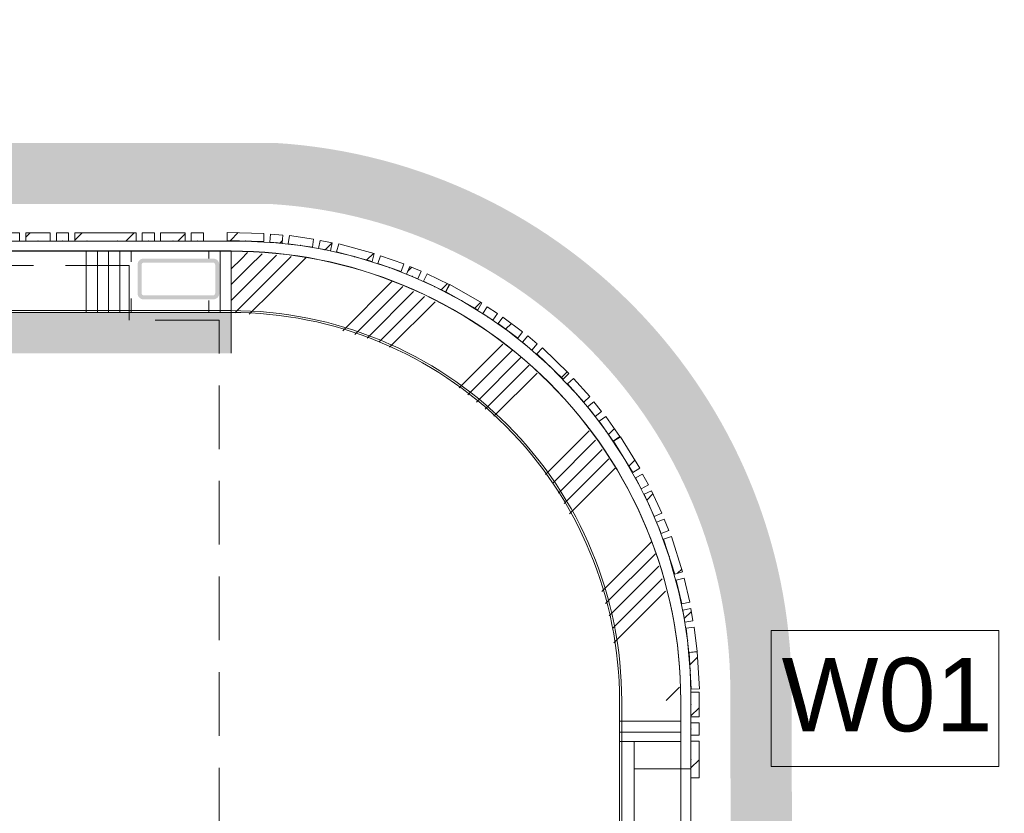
# Model space of a CAD drawing. Header units: millimetres. Extents: x -850 to 154668, y -80411 to 71019.
# Tile 210 of 236: x 79037 to 81447, y 13874 to 15818. Entities that reach past the tile are written whole.
import ezdxf

# ---------------------------------------------------------------- set-up
doc = ezdxf.new("R2010")
doc.units = ezdxf.units.MM
doc.header["$MEASUREMENT"] = 0
doc.linetypes.add('B0701', pattern=[234.119993, 155.999994, -78.119999])
doc.linetypes.add('B0703', pattern=[468.700004, 312.5, -156.200004])
for name, color, linetype in [('Info Wandafwerking aanduiding', 7, 'Continuous'), ('Info Wandafwerking aanduiding Doorsnede-arcering', 7, 'Continuous'), ('New_22 NC Binnenwanden', 7, 'Continuous'), ('New_22 NC Binnenwanden Doorsnede-arcering', 7, 'Continuous'), ('New_22 NC Binnenwanden Ramen', 7, 'Continuous'), ('New_24 Trappen', 7, 'Continuous'), ('New_Info Wandafwerking aanduiding', 7, 'Continuous'), ('New_Info Wandafwerking aanduiding Doorsnede-arcering', 7, 'Continuous'), ('New_Z Ruimtefuncties Zone omranding', 7, 'Continuous'), ('S-COLS-____-OTLN.RVT S', 7, 'Continuous'), ('S-COLS-____-OTLN.RVT S Doorsnede-arcering', 7, 'Continuous')]:
    doc.layers.add(name, color=color, linetype=linetype)
doc.styles.add('GENERATED_STYLE_1', font='arial.ttf')
doc.linetypes.add('Regenwater', pattern='A,0,[1,UO-720 _wandafwerkingen BG_2022-06-211.Shx,S=11.404762,R=0,X=0,Y=0.005006],-1499.5,0', length=1499.5)
pattern_1 = [(45, (0, 0), (-63.63961, 63.63961), [])]

# ---------------------------------------------------------------- blocks, each defined once
blk = doc.blocks.new('Stair_3_1')
at = {"layer": 'New_24 Trappen', "color": 7, "linetype": 'B0701', "lineweight": 0}
for p, q in [((79305.1, 15215.7), (78305.1, 15215.7)), ((79305.1, 15082.1), (79305.1, 15215.7)), ((79525.1, 15082.1), (79305.1, 15082.1)), ((79525.1, 11020.3), (79525.1, 15082.1))]:
    blk.add_line(p, q, dxfattribs=at)
blk = doc.blocks.new('*X316')
at = {"layer": 'New_22 NC Binnenwanden Doorsnede-arcering', "color": 254, "linetype": 'Continuous', "lineweight": 0, "true_color": 0xe9ebeb}
for p, q in [((80600.2, 12000), (80505, 12000)), ((80655, 12000), (80600.2, 12000)), ((80600.2, 11972.6), (80505, 11972.6)), ((80655, 11972.6), (80600.2, 11972.6))]:
    blk.add_line(p, q, dxfattribs=at)
blk = doc.blocks.new('*X317')
at = {"layer": 'New_22 NC Binnenwanden Doorsnede-arcering', "color": 254, "linetype": 'Continuous', "lineweight": 0, "true_color": 0xe9ebeb}
for p, q in [((80600.2, 14100), (80505, 14100)), ((80655, 14100), (80600.2, 14100)), ((80600.2, 14072.6), (80505, 14072.6)), ((80655, 14072.6), (80600.2, 14072.6))]:
    blk.add_line(p, q, dxfattribs=at)
blk = doc.blocks.new('R3 bl ol 22_2')
at = {"layer": 'New_22 NC Binnenwanden Ramen', "color": 1, "linetype": 'Continuous', "lineweight": 0}
for p, q in [((-1000, 0), (-933, 0)), ((-933, 0), (-933, -139)), ((-933, 0), (-533.5, 0)), ((-533.5, -139), (-533.5, 0)), ((-533.5, 0), (-500, 0)), ((-500, 0), (-466.5, 0)), ((-466.5, 0), (-466.5, -139)), ((-466.5, 0), (466.5, 0)), ((466.5, -139), (466.5, 0)), ((466.5, 0), (500, 0)), ((500, 0), (533.5, 0)), ((533.5, 0), (533.5, -139)), ((533.5, 0), (933, 0)), ((933, -139), (933, 0)), ((933, 0), (1000, 0)), ((-933, -139), (-1000, -139)), ((-533.5, -139), (-933, -139)), ((-500, -139), (-533.5, -139)), ((-466.5, -139), (-500, -139)), ((466.5, -139), (-466.5, -139)), ((500, -139), (466.5, -139)), ((533.5, -139), (500, -139)), ((933, -139), (533.5, -139)), ((1000, -139), (933, -139))]:
    blk.add_line(p, q, dxfattribs=at)
at = {"layer": 'New_22 NC Binnenwanden Ramen', "color": 9, "linetype": 'Continuous', "lineweight": 0}
for p, q in [((-1000, -25), (1000, -25)), ((-1000, -175), (1000, -175))]:
    blk.add_line(p, q, dxfattribs=at)
at = {"layer": 'New_22 NC Binnenwanden Ramen', "color": 7, "linetype": 'Continuous', "lineweight": 0}
for p, q in [((-1000, -25), (-1000, -139)), ((-1000, -25), (-1000, -139)), ((1000, -25), (1000, -139)), ((1000, -25), (1000, -139)), ((-1000, -139), (-1000, -175)), ((1000, -139), (1000, -175))]:
    blk.add_line(p, q, dxfattribs=at)
blk = doc.blocks.new('Wall_75_1', base_point=(80655, 11951.3))
at = {"layer": 'New_22 NC Binnenwanden', "color": 8, "linetype": 'Continuous', "lineweight": 0, "true_color": 0x778488}
for p, q in [((80541, 14050.3), (80505, 14050.3)), ((80655, 14050.3), (80541, 14050.3)), ((80541, 12050.3), (80505, 12050.3)), ((80655, 12050.3), (80541, 12050.3))]:
    blk.add_line(p, q, dxfattribs=at)
at = {"layer": 'New_22 NC Binnenwanden', "color": 8, "linetype": 'Continuous', "lineweight": 0, "true_color": 0x778488, "flags": 128}
for points in [[(80505, 14150.4), (80505, 14050.3)], [(80655, 14050.3), (80655, 14150.4)], [(80505, 12050.3), (80505, 11951.3)], [(80655, 11951.3), (80655, 12050.3)]]:
    blk.add_lwpolyline(points, dxfattribs=at)
at = {"layer": 'New_22 NC Binnenwanden', "color": 8, "lineweight": 0, "true_color": 0x778488}
for name in ['*X317', '*X316']:
    blk.add_blockref(name, (0, 0), dxfattribs=at)
at = {"layer": 'New_22 NC Binnenwanden Ramen', "color": 1, "linetype": 'Continuous', "lineweight": 0, "xscale": -1, "zscale": 1000, "rotation": 270}
blk.add_blockref('R3 bl ol 22_2', (80680, 13050.3), dxfattribs=at)
blk = doc.blocks.new('*X321')
at = {"layer": 'New_22 NC Binnenwanden Doorsnede-arcering', "color": 254, "linetype": 'Continuous', "lineweight": 0, "true_color": 0xe9ebeb}
for p, q in [((79200, 15250.7), (79200, 15100.7)), ((79227.4, 15250.7), (79227.4, 15100.7)), ((79254.9, 15250.7), (79254.9, 15100.7)), ((79282.3, 15250.7), (79282.3, 15100.7)), ((79309.7, 15250.7), (79309.7, 15224.7)), ((79500, 15250.7), (79500, 15232.7)), ((79527.4, 15250.7), (79527.4, 15100.7)), ((79554.9, 15250.7), (79554.9, 15100.7)), ((79309.7, 15134.7), (79309.7, 15100.7)), ((79500, 15129.7), (79500, 15100.7))]:
    blk.add_line(p, q, dxfattribs=at)
blk = doc.blocks.new('Wall_76_1', base_point=(79555, 15250.7))
at = {"layer": 'New_22 NC Binnenwanden', "color": 8, "linetype": 'Continuous', "lineweight": 0, "true_color": 0x778488, "flags": 128}
for points in [[(79555, 15250.7), (75363.7, 15250.7)], [(75363.7, 15100.7), (79555, 15100.7)]]:
    blk.add_lwpolyline(points, dxfattribs=at)
at = {"layer": 'New_22 NC Binnenwanden', "color": 8, "lineweight": 0, "true_color": 0x778488}
blk.add_blockref('*X321', (0, 0), dxfattribs=at)
blk = doc.blocks.new('*X416')
at = {"layer": 'New_22 NC Binnenwanden Doorsnede-arcering', "color": 254, "linetype": 'Continuous', "lineweight": 0, "true_color": 0xe9ebeb}
for p, q in [((79555, 15207.6), (79578.9, 15231.5)), ((79578.9, 15231.5), (79594.6, 15247.2)), ((79598.3, 15212.1), (79630.3, 15244.1)), ((79617.7, 15192.7), (79666, 15241)), ((79637, 15173.3), (79701.6, 15237.9)), ((79656.4, 15153.9), (79737.3, 15234.8)), ((79555, 15168.9), (79598.3, 15212.1)), ((79555, 15130.1), (79617.7, 15192.7)), ((79563.6, 15099.9), (79637, 15173.3)), ((79827.6, 15056), (79948.2, 15176.5)), ((79857.4, 15046.9), (79974.6, 15164.1)), ((79598.9, 15096.4), (79656.4, 15153.9)), ((79887.2, 15037.9), (80001.1, 15151.8)), ((79916.9, 15028.9), (80027.5, 15139.5)), ((79942.5, 15015.6), (80054, 15127.1)), ((80112.3, 14916.4), (80219.3, 15023.3)), ((80133.6, 14898.9), (80242.1, 15007.3)), ((80154.9, 14881.4), (80264.5, 14990.9)), ((80176.2, 14863.9), (80283.9, 14971.5)), ((80197.5, 14846.4), (80303.3, 14952.1)), ((80324.1, 14703.9), (80430.7, 14810.5)), ((80341.5, 14682.6), (80446.7, 14787.7)), ((80355.8, 14658.1), (80462.7, 14764.9)), ((80369.3, 14632.8), (80478.7, 14742.1)), ((80382.9, 14607.5), (80494.6, 14719.2)), ((80462, 14417.6), (80583.2, 14538.7)), ((80471, 14387.8), (80593.2, 14510)), ((80480.1, 14358), (80601.4, 14479.4)), ((80487.7, 14326.9), (80609.6, 14448.8)), ((80504.8, 14305.2), (80617.8, 14418.2)), ((80491.1, 14291.5), (80504.8, 14305.2)), ((80619.1, 14150.4), (80639.4, 14170.7)), ((80639.4, 14170.7), (80652.1, 14183.4))]:
    blk.add_line(p, q, dxfattribs=at)
blk = doc.blocks.new('Wall_107_1', base_point=(80655, 14150.4))
at = {"layer": 'New_22 NC Binnenwanden', "color": 8, "linetype": 'Continuous', "lineweight": 0, "true_color": 0x778488}
for radius, start in [(1100, 359.9826), (950, 359.9813)]:
    blk.add_arc((79555, 14150.7), radius, start, 90, dxfattribs=at)
at = {"layer": 'New_22 NC Binnenwanden', "color": 8, "lineweight": 0, "true_color": 0x778488}
blk.add_blockref('*X416', (0, 0), dxfattribs=at)
blk = doc.blocks.new('Curtain Wall_2_1')
at = {"layer": 'New_22 NC Binnenwanden Doorsnede-arcering', "linetype": 'Continuous', "lineweight": 0, "true_color": 0x000000}
h = blk.add_hatch(dxfattribs=at)
h.set_pattern_fill('310_Naaldhout__01__0001', color=18, style=0, pattern_type=2)
h.set_pattern_definition(pattern_1)
h.paths.add_polyline_path([(79545, 15296.9), (79544.5, 15276.9), (79634.5, 15274.5), (79635, 15294.5)])
h = blk.add_hatch(dxfattribs=at)
h.set_pattern_fill('310_Naaldhout__01__0001', color=18, style=0, pattern_type=2)
h.set_pattern_definition(pattern_1)
h.paths.add_polyline_path([(79651.1, 15292.8), (79649.4, 15272.9), (79679.3, 15270.4), (79681, 15290.3)])
h = blk.add_hatch(dxfattribs=at)
h.set_pattern_fill('310_Naaldhout__01__0001', color=18, style=0, pattern_type=2)
h.set_pattern_definition(pattern_1)
h.paths.add_polyline_path([(79697.1, 15288.8), (79694.3, 15269), (79753.7, 15260.5), (79756.5, 15280.3)])
h = blk.add_hatch(dxfattribs=at)
h.set_pattern_fill('310_Naaldhout__01__0001', color=18, style=0, pattern_type=2)
h.set_pattern_definition(pattern_1)
h.paths.add_polyline_path([(79772.4, 15277.3), (79768.4, 15257.7), (79797.8, 15251.7), (79801.8, 15271.3)])
h = blk.add_hatch(dxfattribs=at)
h.set_pattern_fill('310_Naaldhout__01__0001', color=18, style=0, pattern_type=2)
h.set_pattern_definition(pattern_1)
h.paths.add_polyline_path([(79818, 15268.8), (79812.8, 15249.5), (79899.6, 15225.8), (79904.8, 15245.1)])
h = blk.add_hatch(dxfattribs=at)
h.set_pattern_fill('310_Naaldhout__01__0001', color=18, style=0, pattern_type=2)
h.set_pattern_definition(pattern_1)
h.paths.add_polyline_path([(79920.4, 15239.6), (79913.7, 15220.7), (79970.4, 15200.8), (79977, 15219.7)])
h = blk.add_hatch(dxfattribs=at)
h.set_pattern_fill('310_Naaldhout__01__0001', color=18, style=0, pattern_type=2)
h.set_pattern_definition(pattern_1)
h.paths.add_polyline_path([(79991.9, 15213.3), (79984.1, 15194.8), (80011.8, 15183.2), (80019.5, 15201.6)])
h = blk.add_hatch(dxfattribs=at)
h.set_pattern_fill('310_Naaldhout__01__0001', color=18, style=0, pattern_type=2)
h.set_pattern_definition(pattern_1)
h.paths.add_polyline_path([(80034.5, 15195.4), (80025.7, 15177.5), (80079.6, 15151.1), (80088.4, 15169.1)])
h = blk.add_hatch(dxfattribs=at)
h.set_pattern_fill('310_Naaldhout__01__0001', color=18, style=0, pattern_type=2)
h.set_pattern_definition(pattern_1)
h.paths.add_polyline_path([(80089.8, 15169), (80079.9, 15151.6), (80158, 15107), (80168, 15124.3)])
h = blk.add_hatch(dxfattribs=at)
h.set_pattern_fill('310_Naaldhout__01__0001', color=18, style=0, pattern_type=2)
h.set_pattern_definition(pattern_1)
h.paths.add_polyline_path([(80181.3, 15114.9), (80170.3, 15098.2), (80195.3, 15081.6), (80206.3, 15098.3)])
h = blk.add_hatch(dxfattribs=at)
h.set_pattern_fill('310_Naaldhout__01__0001', color=18, style=0, pattern_type=2)
h.set_pattern_definition(pattern_1)
h.paths.add_polyline_path([(80219.8, 15089.3), (80207.8, 15073.3), (80255.9, 15037.4), (80267.9, 15053.5)])
h = blk.add_hatch(dxfattribs=at)
h.set_pattern_fill('310_Naaldhout__01__0001', color=18, style=0, pattern_type=2)
h.set_pattern_definition(pattern_1)
h.paths.add_polyline_path([(80280.3, 15043.2), (80267.5, 15027.9), (80290.5, 15008.6), (80303.3, 15023.9)])
h = blk.add_hatch(dxfattribs=at)
h.set_pattern_fill('310_Naaldhout__01__0001', color=18, style=0, pattern_type=2)
h.set_pattern_definition(pattern_1)
h.paths.add_polyline_path([(80316.4, 15013.9), (80302.5, 14999.5), (80367.4, 14937.1), (80381.3, 14951.6)])
h = blk.add_hatch(dxfattribs=at)
h.set_pattern_fill('310_Naaldhout__01__0001', color=18, style=0, pattern_type=2)
h.set_pattern_definition(pattern_1)
h.paths.add_polyline_path([(80392.2, 14939.3), (80377.4, 14925.9), (80417.6, 14881.3), (80432.5, 14894.7)])
h = blk.add_hatch(dxfattribs=at)
h.set_pattern_fill('310_Naaldhout__01__0001', color=18, style=0, pattern_type=2)
h.set_pattern_definition(pattern_1)
h.paths.add_polyline_path([(80442.5, 14882), (80426.9, 14869.5), (80445.6, 14846), (80461.2, 14858.5)])
h = blk.add_hatch(dxfattribs=at)
h.set_pattern_fill('310_Naaldhout__01__0001', color=18, style=0, pattern_type=2)
h.set_pattern_definition(pattern_1)
h.paths.add_polyline_path([(80471.4, 14845.9), (80455, 14834.4), (80489.8, 14785.4), (80506.1, 14797)])
h = blk.add_hatch(dxfattribs=at)
h.set_pattern_fill('310_Naaldhout__01__0001', color=18, style=0, pattern_type=2)
h.set_pattern_definition(pattern_1)
h.paths.add_polyline_path([(80507.3, 14796.2), (80490.3, 14785.7), (80537.5, 14709.1), (80554.6, 14719.6)])
h = blk.add_hatch(dxfattribs=at)
h.set_pattern_fill('310_Naaldhout__01__0001', color=18, style=0, pattern_type=2)
h.set_pattern_definition(pattern_1)
h.paths.add_polyline_path([(80561.7, 14704.9), (80544.1, 14695.5), (80558.2, 14669.1), (80575.8, 14678.4)])
h = blk.add_hatch(dxfattribs=at)
h.set_pattern_fill('310_Naaldhout__01__0001', color=18, style=0, pattern_type=2)
h.set_pattern_definition(pattern_1)
h.paths.add_polyline_path([(80583.3, 14664.1), (80565.1, 14655.7), (80590.2, 14601.2), (80608.4, 14609.6)])
h = blk.add_hatch(dxfattribs=at)
h.set_pattern_fill('310_Naaldhout__01__0001', color=18, style=0, pattern_type=2)
h.set_pattern_definition(pattern_1)
h.paths.add_polyline_path([(80614.4, 14594.6), (80595.8, 14587.3), (80606.8, 14559.4), (80625.4, 14566.7)])
h = blk.add_hatch(dxfattribs=at)
h.set_pattern_fill('310_Naaldhout__01__0001', color=18, style=0, pattern_type=2)
h.set_pattern_definition(pattern_1)
h.paths.add_polyline_path([(80632, 14551.7), (80613, 14545.6), (80640.2, 14459.8), (80659.2, 14465.9)])
h = blk.add_hatch(dxfattribs=at)
h.set_pattern_fill('310_Naaldhout__01__0001', color=18, style=0, pattern_type=2)
h.set_pattern_definition(pattern_1)
h.paths.add_polyline_path([(80663, 14449.8), (80643.5, 14445.2), (80657.6, 14386.8), (80677, 14391.5)])
h = blk.add_hatch(dxfattribs=at)
h.set_pattern_fill('310_Naaldhout__01__0001', color=18, style=0, pattern_type=2)
h.set_pattern_definition(pattern_1)
h.paths.add_polyline_path([(80679.7, 14375.5), (80660, 14372), (80665.2, 14342.4), (80684.9, 14345.9)])
h = blk.add_hatch(dxfattribs=at)
h.set_pattern_fill('310_Naaldhout__01__0001', color=18, style=0, pattern_type=2)
h.set_pattern_definition(pattern_1)
h.paths.add_polyline_path([(80687.8, 14330), (80668, 14327.7), (80675, 14268.1), (80694.9, 14270.4)])
h = blk.add_hatch(dxfattribs=at)
h.set_pattern_fill('310_Naaldhout__01__0001', color=18, style=0, pattern_type=2)
h.set_pattern_definition(pattern_1)
h.paths.add_polyline_path([(80695.4, 14269.3), (80675.4, 14268.1), (80680.7, 14178.2), (80700.7, 14179.4)])
at = {"layer": 'New_22 NC Binnenwanden', "color": 7, "linetype": 'Continuous', "lineweight": 0}
for p, q in [((79545, 15296.9), (79544.5, 15276.9)), ((79544.5, 15276.9), (79634.5, 15274.5)), ((79545, 15296.9), (79635, 15294.5)), ((79635, 15294.5), (79634.5, 15274.5)), ((79651.1, 15292.8), (79649.4, 15272.9)), ((79651.1, 15292.8), (79681, 15290.3)), ((79681, 15290.3), (79679.3, 15270.4)), ((79697.1, 15288.8), (79694.3, 15269)), ((79697.1, 15288.8), (79756.5, 15280.3)), ((79756.5, 15280.3), (79753.7, 15260.5)), ((79772.4, 15277.3), (79768.4, 15257.7)), ((79772.4, 15277.3), (79801.8, 15271.3)), ((79649.4, 15272.9), (79679.3, 15270.4)), ((79694.3, 15269), (79753.7, 15260.5)), ((79768.4, 15257.7), (79797.8, 15251.7)), ((79801.8, 15271.3), (79797.8, 15251.7)), ((79818, 15268.8), (79812.8, 15249.5)), ((79818, 15268.8), (79904.8, 15245.1)), ((79812.8, 15249.5), (79899.6, 15225.8)), ((79904.8, 15245.1), (79899.6, 15225.8)), ((79920.4, 15239.6), (79913.7, 15220.7)), ((79920.4, 15239.6), (79977, 15219.7)), ((79913.7, 15220.7), (79970.4, 15200.8)), ((79977, 15219.7), (79970.4, 15200.8)), ((79991.9, 15213.3), (79984.1, 15194.8)), ((79991.9, 15213.3), (80019.5, 15201.6)), ((79984.1, 15194.8), (80011.8, 15183.2)), ((80019.5, 15201.6), (80011.8, 15183.2)), ((80034.5, 15195.4), (80025.7, 15177.5)), ((80034.5, 15195.4), (80088.4, 15169.1)), ((80025.7, 15177.5), (80079.6, 15151.1)), ((80088.4, 15169.1), (80079.6, 15151.1)), ((80089.8, 15169), (80079.9, 15151.6)), ((80089.8, 15169), (80168, 15124.3)), ((80079.9, 15151.6), (80158, 15107)), ((80168, 15124.3), (80158, 15107)), ((80181.3, 15114.9), (80170.3, 15098.2)), ((80181.3, 15114.9), (80206.3, 15098.3)), ((80170.3, 15098.2), (80195.3, 15081.6)), ((80206.3, 15098.3), (80195.3, 15081.6)), ((80219.8, 15089.3), (80207.8, 15073.3)), ((80219.8, 15089.3), (80267.9, 15053.5)), ((80207.8, 15073.3), (80255.9, 15037.4)), ((80267.9, 15053.5), (80255.9, 15037.4)), ((80280.3, 15043.2), (80267.5, 15027.9)), ((80280.3, 15043.2), (80303.3, 15023.9)), ((80267.5, 15027.9), (80290.5, 15008.6)), ((80303.3, 15023.9), (80290.5, 15008.6)), ((80316.4, 15013.9), (80302.5, 14999.5)), ((80316.4, 15013.9), (80381.3, 14951.6)), ((80302.5, 14999.5), (80367.4, 14937.1)), ((80381.3, 14951.6), (80367.4, 14937.1)), ((80392.2, 14939.3), (80377.4, 14925.9)), ((80377.4, 14925.9), (80417.6, 14881.3)), ((80392.2, 14939.3), (80432.5, 14894.7)), ((80432.5, 14894.7), (80417.6, 14881.3)), ((80442.5, 14882), (80426.9, 14869.5)), ((80426.9, 14869.5), (80445.6, 14846)), ((80442.5, 14882), (80461.2, 14858.5)), ((80461.2, 14858.5), (80445.6, 14846)), ((80471.4, 14845.9), (80455, 14834.4)), ((80471.4, 14845.9), (80506.1, 14797)), ((80455, 14834.4), (80489.8, 14785.4)), ((80506.1, 14797), (80489.8, 14785.4)), ((80507.3, 14796.2), (80490.3, 14785.7)), ((80507.3, 14796.2), (80554.6, 14719.6)), ((80490.3, 14785.7), (80537.5, 14709.1)), ((80554.6, 14719.6), (80537.5, 14709.1)), ((80561.7, 14704.9), (80544.1, 14695.5)), ((80561.7, 14704.9), (80575.8, 14678.4)), ((80544.1, 14695.5), (80558.2, 14669.1)), ((80575.8, 14678.4), (80558.2, 14669.1)), ((80583.3, 14664.1), (80565.1, 14655.7)), ((80565.1, 14655.7), (80590.2, 14601.2)), ((80583.3, 14664.1), (80608.4, 14609.6)), ((80608.4, 14609.6), (80590.2, 14601.2)), ((80614.4, 14594.6), (80595.8, 14587.3)), ((80595.8, 14587.3), (80606.8, 14559.4)), ((80614.4, 14594.6), (80625.4, 14566.7)), ((80625.4, 14566.7), (80606.8, 14559.4)), ((80632, 14551.7), (80613, 14545.6)), ((80613, 14545.6), (80640.2, 14459.8)), ((80632, 14551.7), (80659.2, 14465.9)), ((80659.2, 14465.9), (80640.2, 14459.8)), ((80663, 14449.8), (80643.5, 14445.2)), ((80643.5, 14445.2), (80657.6, 14386.8)), ((80663, 14449.8), (80677, 14391.5)), ((80677, 14391.5), (80657.6, 14386.8)), ((80679.7, 14375.5), (80660, 14372)), ((80660, 14372), (80665.2, 14342.4)), ((80679.7, 14375.5), (80684.9, 14345.9)), ((80684.9, 14345.9), (80665.2, 14342.4)), ((80687.8, 14330), (80668, 14327.7)), ((80668, 14327.7), (80675, 14268.1)), ((80687.8, 14330), (80694.9, 14270.4)), ((80694.9, 14270.4), (80675, 14268.1)), ((80695.4, 14269.3), (80675.4, 14268.1)), ((80675.4, 14268.1), (80680.7, 14178.2)), ((80695.4, 14269.3), (80700.7, 14179.4)), ((80700.7, 14179.4), (80680.7, 14178.2))]:
    blk.add_line(p, q, dxfattribs=at)
at = {"layer": 'New_22 NC Binnenwanden', "color": 9, "linetype": 'B0703', "lineweight": 0}
for p, q in [((79589.5, 15275.7), (79544.6, 15275.7)), ((79664.4, 15271.6), (79589.5, 15275.7)), ((79724, 15264.8), (79664.4, 15271.6)), ((79783.1, 15254.7), (79724, 15264.8)), ((79856.2, 15237.7), (79783.1, 15254.7)), ((79942.1, 15210.8), (79856.2, 15237.7)), ((79998, 15189), (79942.1, 15210.8)), ((80052.6, 15164.3), (79998, 15189)), ((80119, 15129.3), (80052.6, 15164.3)), ((80182.8, 15089.9), (80119, 15129.3)), ((80231.9, 15055.4), (80182.8, 15089.9)), ((80279, 15018.2), (80231.9, 15055.4)), ((80335, 14968.3), (80279, 15018.2)), ((80397.5, 14903.6), (80335, 14968.3)), ((80436.2, 14857.8), (80397.5, 14903.6)), ((80472.4, 14809.9), (80436.2, 14857.8)), ((80513.9, 14747.4), (80472.4, 14809.9)), ((80551.1, 14682.3), (80513.9, 14747.4)), ((80577.7, 14628.5), (80551.1, 14682.3)), ((80601.3, 14573.3), (80577.7, 14628.5)), ((80626.6, 14502.7), (80601.3, 14573.3)), ((80650.6, 14416), (80626.6, 14502.7)), ((80662.6, 14357.2), (80650.6, 14416)), ((80671.5, 14297.9), (80662.6, 14357.2)), ((80678.1, 14223.2), (80671.5, 14297.9)), ((80679.7, 14170.7), (80678.1, 14223.2))]:
    blk.add_line(p, q, dxfattribs=at)
at = {"layer": 'New_22 NC Binnenwanden', "color": 1, "linetype": 'Continuous', "lineweight": 0}
for p, q in [((79544.6, 15275.7), (79589.5, 15275.7)), ((79589.5, 15275.7), (79664.4, 15271.6)), ((79664.4, 15271.6), (79724, 15264.8)), ((79724, 15264.8), (79783.1, 15254.7)), ((79783.1, 15254.7), (79856.2, 15237.7)), ((79856.2, 15237.7), (79942.1, 15210.8)), ((79942.1, 15210.8), (79998, 15189)), ((79998, 15189), (80052.6, 15164.3)), ((80052.6, 15164.3), (80119, 15129.3)), ((80119, 15129.3), (80182.8, 15089.9)), ((80182.8, 15089.9), (80231.9, 15055.4)), ((80231.9, 15055.4), (80279, 15018.2)), ((80279, 15018.2), (80335, 14968.3)), ((80335, 14968.3), (80397.5, 14903.6)), ((80397.5, 14903.6), (80436.2, 14857.8)), ((80436.2, 14857.8), (80472.4, 14809.9)), ((80472.4, 14809.9), (80513.9, 14747.4)), ((80513.9, 14747.4), (80551.1, 14682.3)), ((80551.1, 14682.3), (80577.7, 14628.5)), ((80577.7, 14628.5), (80601.3, 14573.3)), ((80601.3, 14573.3), (80626.6, 14502.7)), ((80626.6, 14502.7), (80650.6, 14416)), ((80650.6, 14416), (80662.6, 14357.2)), ((80662.6, 14357.2), (80671.5, 14297.9)), ((80671.5, 14297.9), (80678.1, 14223.2)), ((80678.1, 14223.2), (80679.7, 14170.7))]:
    blk.add_line(p, q, dxfattribs=at)
at = {"layer": 'New_22 NC Binnenwanden', "color": 9, "linetype": 'B0703', "lineweight": 0}
for p in [(79544.6, 15275.7), (79589.5, 15275.7), (79664.4, 15271.6), (79724, 15264.8), (79783.1, 15254.7), (79856.2, 15237.7), (79942.1, 15210.8), (79998, 15189), (80052.6, 15164.3), (80119, 15129.3), (80182.8, 15089.9), (80231.9, 15055.4), (80279, 15018.2), (80335, 14968.3), (80397.5, 14903.6), (80436.2, 14857.8), (80472.4, 14809.9), (80513.9, 14747.4), (80551.1, 14682.3), (80577.7, 14628.5), (80601.3, 14573.3), (80626.6, 14502.7), (80650.6, 14416), (80662.6, 14357.2), (80671.5, 14297.9), (80678.1, 14223.2), (80679.7, 14170.7)]:
    blk.add_point(p, dxfattribs=at)
at = {"layer": 'New_22 NC Binnenwanden', "color": 1, "linetype": 'Continuous', "lineweight": 0}
for p in [(79544.6, 15275.7), (79589.5, 15275.7), (79664.4, 15271.6), (79724, 15264.8), (79783.1, 15254.7), (79856.2, 15237.7), (79942.1, 15210.8), (79998, 15189), (80052.6, 15164.3), (80119, 15129.3), (80182.8, 15089.9), (80231.9, 15055.4), (80279, 15018.2), (80335, 14968.3), (80397.5, 14903.6), (80436.2, 14857.8), (80472.4, 14809.9), (80513.9, 14747.4), (80551.1, 14682.3), (80577.7, 14628.5), (80601.3, 14573.3), (80626.6, 14502.7), (80650.6, 14416), (80662.6, 14357.2), (80671.5, 14297.9), (80678.1, 14223.2), (80679.7, 14170.7)]:
    blk.add_point(p, dxfattribs=at)
blk = doc.blocks.new('Curtain Wall_3_1')
at = {"layer": 'New_22 NC Binnenwanden Doorsnede-arcering', "linetype": 'Continuous', "lineweight": 0, "true_color": 0x000000}
h = blk.add_hatch(dxfattribs=at)
h.set_pattern_fill('310_Naaldhout__01__0001', color=18, style=0, pattern_type=2)
h.set_pattern_definition(pattern_1)
h.paths.add_polyline_path([(80699.7, 14170.8), (80679.7, 14170.7), (80679.7, 14110.7), (80699.7, 14110.8)])
h = blk.add_hatch(dxfattribs=at)
h.set_pattern_fill('310_Naaldhout__01__0001', color=18, style=0, pattern_type=2)
h.set_pattern_definition(pattern_1)
h.paths.add_polyline_path([(80699.7, 14095.8), (80679.7, 14095.7), (80679.8, 14065.7), (80699.8, 14065.8)])
h = blk.add_hatch(dxfattribs=at)
h.set_pattern_fill('310_Naaldhout__01__0001', color=18, style=0, pattern_type=2)
h.set_pattern_definition(pattern_1)
h.paths.add_polyline_path([(80699.8, 14050.8), (80679.8, 14050.7), (80679.8, 13960.7), (80699.8, 13960.8)])
at = {"layer": 'New_22 NC Binnenwanden', "color": 7, "linetype": 'Continuous', "lineweight": 0}
for p, q in [((80699.7, 14170.8), (80679.7, 14170.7)), ((80679.7, 14170.7), (80679.7, 14110.7)), ((80699.7, 14170.8), (80699.7, 14110.8)), ((80699.7, 14110.8), (80679.7, 14110.7)), ((80699.7, 14095.8), (80679.7, 14095.7)), ((80679.7, 14095.7), (80679.8, 14065.7)), ((80699.7, 14095.8), (80699.8, 14065.8)), ((80699.8, 14065.8), (80679.8, 14065.7)), ((80699.8, 14050.8), (80679.8, 14050.7)), ((80679.8, 14050.7), (80679.8, 13960.7)), ((80699.8, 14050.8), (80699.8, 13960.8)), ((80699.8, 13960.8), (80679.8, 13960.7))]:
    blk.add_line(p, q, dxfattribs=at)
at = {"layer": 'New_22 NC Binnenwanden', "color": 9, "linetype": 'B0703', "lineweight": 0}
for p, q in [((80679.7, 14170.7), (80679.7, 14170.7)), ((80679.7, 14140.7), (80679.7, 14170.7)), ((80679.7, 14080.7), (80679.7, 14140.7)), ((80679.8, 14005.7), (80679.7, 14080.7)), ((80679.8, 13960.7), (80679.8, 14005.7))]:
    blk.add_line(p, q, dxfattribs=at)
at = {"layer": 'New_22 NC Binnenwanden', "color": 1, "linetype": 'Continuous', "lineweight": 0}
for p, q in [((80679.7, 14170.7), (80679.7, 14140.7)), ((80679.7, 14170.7), (80679.7, 14170.7)), ((80679.7, 14140.7), (80679.7, 14080.7)), ((80679.7, 14080.7), (80679.8, 14005.7)), ((80679.8, 14005.7), (80679.8, 13960.7)), ((80679.8, 13960.7), (80679.8, 13960.7))]:
    blk.add_line(p, q, dxfattribs=at)
for p in [(80679.7, 14170.7), (80679.7, 14140.7), (80679.7, 14140.7), (80679.7, 14080.7), (80679.7, 14080.7), (80679.8, 14005.7), (80679.8, 14005.7), (80679.8, 13960.7)]:
    blk.add_point(p, dxfattribs=at)
at = {"layer": 'New_22 NC Binnenwanden', "color": 9, "linetype": 'B0703', "lineweight": 0}
for p in [(80679.7, 14140.7), (80679.7, 14080.7), (80679.8, 14005.7), (80679.8, 13960.7)]:
    blk.add_point(p, dxfattribs=at)
blk = doc.blocks.new('Curtain Wall_6_1')
at = {"layer": 'New_22 NC Binnenwanden Doorsnede-arcering', "linetype": 'Continuous', "lineweight": 0, "true_color": 0x000000}
h = blk.add_hatch(dxfattribs=at)
h.set_pattern_fill('310_Naaldhout__01__0001', color=18, style=0, pattern_type=2)
h.set_pattern_definition(pattern_1)
h.paths.add_polyline_path([(77792, 15295.7), (77792, 15275.7), (77822, 15275.7), (77822, 15295.7)])
h = blk.add_hatch(dxfattribs=at)
h.set_pattern_fill('310_Naaldhout__01__0001', color=18, style=0, pattern_type=2)
h.set_pattern_definition(pattern_1)
h.paths.add_polyline_path([(77837, 15295.7), (77837, 15275.7), (77927, 15275.7), (77927, 15295.7)])
h = blk.add_hatch(dxfattribs=at)
h.set_pattern_fill('310_Naaldhout__01__0001', color=18, style=0, pattern_type=2)
h.set_pattern_definition(pattern_1)
h.paths.add_polyline_path([(77942, 15295.7), (77942, 15275.7), (78002, 15275.7), (78002, 15295.7)])
h = blk.add_hatch(dxfattribs=at)
h.set_pattern_fill('310_Naaldhout__01__0001', color=18, style=0, pattern_type=2)
h.set_pattern_definition(pattern_1)
h.paths.add_polyline_path([(78017, 15295.7), (78017, 15275.7), (78047, 15275.7), (78047, 15295.7)])
h = blk.add_hatch(dxfattribs=at)
h.set_pattern_fill('310_Naaldhout__01__0001', color=18, style=0, pattern_type=2)
h.set_pattern_definition(pattern_1)
h.paths.add_polyline_path([(78062, 15295.7), (78062, 15275.7), (78122, 15275.7), (78122, 15295.7)])
h = blk.add_hatch(dxfattribs=at)
h.set_pattern_fill('310_Naaldhout__01__0001', color=18, style=0, pattern_type=2)
h.set_pattern_definition(pattern_1)
h.paths.add_polyline_path([(78122, 15295.7), (78122, 15275.7), (78212, 15275.7), (78212, 15295.7)])
h = blk.add_hatch(dxfattribs=at)
h.set_pattern_fill('310_Naaldhout__01__0001', color=18, style=0, pattern_type=2)
h.set_pattern_definition(pattern_1)
h.paths.add_polyline_path([(78227, 15295.7), (78227, 15275.7), (78257, 15275.7), (78257, 15295.7)])
h = blk.add_hatch(dxfattribs=at)
h.set_pattern_fill('310_Naaldhout__01__0001', color=18, style=0, pattern_type=2)
h.set_pattern_definition(pattern_1)
h.paths.add_polyline_path([(78272, 15295.7), (78272, 15275.7), (78332, 15275.7), (78332, 15295.7)])
h = blk.add_hatch(dxfattribs=at)
h.set_pattern_fill('310_Naaldhout__01__0001', color=18, style=0, pattern_type=2)
h.set_pattern_definition(pattern_1)
h.paths.add_polyline_path([(78347, 15295.7), (78347, 15275.7), (78377, 15275.7), (78377, 15295.7)])
h = blk.add_hatch(dxfattribs=at)
h.set_pattern_fill('310_Naaldhout__01__0001', color=18, style=0, pattern_type=2)
h.set_pattern_definition(pattern_1)
h.paths.add_polyline_path([(78392, 15295.7), (78392, 15275.7), (78482, 15275.7), (78482, 15295.7)])
h = blk.add_hatch(dxfattribs=at)
h.set_pattern_fill('310_Naaldhout__01__0001', color=18, style=0, pattern_type=2)
h.set_pattern_definition(pattern_1)
h.paths.add_polyline_path([(78497, 15295.7), (78497, 15275.7), (78557, 15275.7), (78557, 15295.7)])
h = blk.add_hatch(dxfattribs=at)
h.set_pattern_fill('310_Naaldhout__01__0001', color=18, style=0, pattern_type=2)
h.set_pattern_definition(pattern_1)
h.paths.add_polyline_path([(78572, 15295.7), (78572, 15275.7), (78602, 15275.7), (78602, 15295.7)])
h = blk.add_hatch(dxfattribs=at)
h.set_pattern_fill('310_Naaldhout__01__0001', color=18, style=0, pattern_type=2)
h.set_pattern_definition(pattern_1)
h.paths.add_polyline_path([(78617, 15295.7), (78617, 15275.7), (78677, 15275.7), (78677, 15295.7)])
h = blk.add_hatch(dxfattribs=at)
h.set_pattern_fill('310_Naaldhout__01__0001', color=18, style=0, pattern_type=2)
h.set_pattern_definition(pattern_1)
h.paths.add_polyline_path([(78677, 15295.7), (78677, 15275.7), (78767, 15275.7), (78767, 15295.7)])
h = blk.add_hatch(dxfattribs=at)
h.set_pattern_fill('310_Naaldhout__01__0001', color=18, style=0, pattern_type=2)
h.set_pattern_definition(pattern_1)
h.paths.add_polyline_path([(78782, 15295.7), (78782, 15275.7), (78812, 15275.7), (78812, 15295.7)])
h = blk.add_hatch(dxfattribs=at)
h.set_pattern_fill('310_Naaldhout__01__0001', color=18, style=0, pattern_type=2)
h.set_pattern_definition(pattern_1)
h.paths.add_polyline_path([(78827, 15295.7), (78827, 15275.7), (78887, 15275.7), (78887, 15295.7)])
h = blk.add_hatch(dxfattribs=at)
h.set_pattern_fill('310_Naaldhout__01__0001', color=18, style=0, pattern_type=2)
h.set_pattern_definition(pattern_1)
h.paths.add_polyline_path([(78902, 15295.7), (78902, 15275.7), (78932, 15275.7), (78932, 15295.7)])
h = blk.add_hatch(dxfattribs=at)
h.set_pattern_fill('310_Naaldhout__01__0001', color=18, style=0, pattern_type=2)
h.set_pattern_definition(pattern_1)
h.paths.add_polyline_path([(78947, 15295.7), (78947, 15275.7), (79037, 15275.7), (79037, 15295.7)])
h = blk.add_hatch(dxfattribs=at)
h.set_pattern_fill('310_Naaldhout__01__0001', color=18, style=0, pattern_type=2)
h.set_pattern_definition(pattern_1)
h.paths.add_polyline_path([(79052, 15295.7), (79052, 15275.7), (79112, 15275.7), (79112, 15295.7)])
h = blk.add_hatch(dxfattribs=at)
h.set_pattern_fill('310_Naaldhout__01__0001', color=18, style=0, pattern_type=2)
h.set_pattern_definition(pattern_1)
h.paths.add_polyline_path([(79127, 15295.7), (79127, 15275.7), (79157, 15275.7), (79157, 15295.7)])
h = blk.add_hatch(dxfattribs=at)
h.set_pattern_fill('310_Naaldhout__01__0001', color=18, style=0, pattern_type=2)
h.set_pattern_definition(pattern_1)
h.paths.add_polyline_path([(79172, 15295.7), (79172, 15275.7), (79232, 15275.7), (79232, 15295.7)])
h = blk.add_hatch(dxfattribs=at)
h.set_pattern_fill('310_Naaldhout__01__0001', color=18, style=0, pattern_type=2)
h.set_pattern_definition(pattern_1)
h.paths.add_polyline_path([(79232, 15295.7), (79232, 15275.7), (79322, 15275.7), (79322, 15295.7)])
h = blk.add_hatch(dxfattribs=at)
h.set_pattern_fill('310_Naaldhout__01__0001', color=18, style=0, pattern_type=2)
h.set_pattern_definition(pattern_1)
h.paths.add_polyline_path([(79337, 15295.7), (79337, 15275.7), (79367, 15275.7), (79367, 15295.7)])
h = blk.add_hatch(dxfattribs=at)
h.set_pattern_fill('310_Naaldhout__01__0001', color=18, style=0, pattern_type=2)
h.set_pattern_definition(pattern_1)
h.paths.add_polyline_path([(79382, 15295.7), (79382, 15275.7), (79442, 15275.7), (79442, 15295.7)])
h = blk.add_hatch(dxfattribs=at)
h.set_pattern_fill('310_Naaldhout__01__0001', color=18, style=0, pattern_type=2)
h.set_pattern_definition(pattern_1)
h.paths.add_polyline_path([(79457, 15295.7), (79457, 15275.7), (79487, 15275.7), (79487, 15295.7)])
at = {"layer": 'New_22 NC Binnenwanden', "color": 7, "linetype": 'Continuous', "lineweight": 0}
for p, q in [((77822, 15295.7), (77792, 15295.7)), ((77792, 15295.7), (77792, 15275.7)), ((77822, 15295.7), (77822, 15275.7)), ((77927, 15295.7), (77837, 15295.7)), ((77837, 15295.7), (77837, 15275.7)), ((77927, 15295.7), (77927, 15275.7)), ((78002, 15295.7), (77942, 15295.7)), ((77942, 15295.7), (77942, 15275.7)), ((78002, 15295.7), (78002, 15275.7)), ((78017, 15295.7), (78017, 15275.7)), ((78047, 15295.7), (78017, 15295.7)), ((78047, 15295.7), (78047, 15275.7)), ((78122, 15295.7), (78062, 15295.7)), ((78062, 15295.7), (78062, 15275.7)), ((78212, 15295.7), (78122, 15295.7)), ((78212, 15295.7), (78212, 15275.7)), ((78227, 15295.7), (78227, 15275.7)), ((78257, 15295.7), (78227, 15295.7)), ((78257, 15295.7), (78257, 15275.7)), ((78272, 15295.7), (78272, 15275.7)), ((78332, 15295.7), (78272, 15295.7)), ((78332, 15295.7), (78332, 15275.7)), ((78347, 15295.7), (78347, 15275.7)), ((78377, 15295.7), (78347, 15295.7)), ((78377, 15295.7), (78377, 15275.7)), ((78392, 15295.7), (78392, 15275.7)), ((78482, 15295.7), (78392, 15295.7)), ((78482, 15295.7), (78482, 15275.7)), ((78497, 15295.7), (78497, 15275.7)), ((78557, 15295.7), (78497, 15295.7)), ((78557, 15295.7), (78557, 15275.7)), ((78572, 15295.7), (78572, 15275.7)), ((78602, 15295.7), (78572, 15295.7)), ((78602, 15295.7), (78602, 15275.7)), ((78617, 15295.7), (78617, 15275.7)), ((78677, 15295.7), (78617, 15295.7)), ((78767, 15295.7), (78677, 15295.7)), ((78767, 15295.7), (78767, 15275.7)), ((78812, 15295.7), (78782, 15295.7)), ((78782, 15295.7), (78782, 15275.7)), ((78812, 15295.7), (78812, 15275.7)), ((78827, 15295.7), (78827, 15275.7)), ((78887, 15295.7), (78827, 15295.7)), ((78887, 15295.7), (78887, 15275.7)), ((78902, 15295.7), (78902, 15275.7)), ((78932, 15295.7), (78902, 15295.7)), ((78932, 15295.7), (78932, 15275.7)), ((78947, 15295.7), (78947, 15275.7)), ((79037, 15295.7), (78947, 15295.7)), ((79037, 15295.7), (79037, 15275.7)), ((79052, 15295.7), (79052, 15275.7)), ((79112, 15295.7), (79052, 15295.7)), ((79112, 15295.7), (79112, 15275.7)), ((79127, 15295.7), (79127, 15275.7)), ((79157, 15295.7), (79127, 15295.7)), ((79157, 15295.7), (79157, 15275.7)), ((79172, 15295.7), (79172, 15275.7)), ((79232, 15295.7), (79172, 15295.7)), ((79322, 15295.7), (79232, 15295.7)), ((79322, 15295.7), (79322, 15275.7)), ((79337, 15295.7), (79337, 15275.7)), ((79367, 15295.7), (79337, 15295.7)), ((79367, 15295.7), (79367, 15275.7)), ((79442, 15295.7), (79382, 15295.7)), ((79382, 15295.7), (79382, 15275.7)), ((79442, 15295.7), (79442, 15275.7)), ((79457, 15295.7), (79457, 15275.7)), ((79487, 15295.7), (79457, 15295.7)), ((79487, 15295.7), (79487, 15275.7)), ((77822, 15275.7), (77792, 15275.7)), ((77927, 15275.7), (77837, 15275.7)), ((78002, 15275.7), (77942, 15275.7)), ((78047, 15275.7), (78017, 15275.7)), ((78122, 15275.7), (78062, 15275.7)), ((78212, 15275.7), (78122, 15275.7)), ((78257, 15275.7), (78227, 15275.7)), ((78332, 15275.7), (78272, 15275.7)), ((78377, 15275.7), (78347, 15275.7)), ((78482, 15275.7), (78392, 15275.7)), ((78557, 15275.7), (78497, 15275.7)), ((78602, 15275.7), (78572, 15275.7)), ((78677, 15275.7), (78617, 15275.7)), ((78767, 15275.7), (78677, 15275.7)), ((78812, 15275.7), (78782, 15275.7)), ((78887, 15275.7), (78827, 15275.7)), ((78932, 15275.7), (78902, 15275.7)), ((79037, 15275.7), (78947, 15275.7)), ((79112, 15275.7), (79052, 15275.7)), ((79157, 15275.7), (79127, 15275.7)), ((79232, 15275.7), (79172, 15275.7)), ((79322, 15275.7), (79232, 15275.7)), ((79367, 15275.7), (79337, 15275.7)), ((79442, 15275.7), (79382, 15275.7)), ((79487, 15275.7), (79457, 15275.7))]:
    blk.add_line(p, q, dxfattribs=at)
at = {"layer": 'New_22 NC Binnenwanden', "color": 9, "linetype": 'B0703', "lineweight": 0}
for p, q in [((77807, 15275.7), (77785, 15275.7)), ((77882, 15275.7), (77807, 15275.7)), ((77972, 15275.7), (77882, 15275.7)), ((78032, 15275.7), (77972, 15275.7)), ((78092, 15275.7), (78032, 15275.7)), ((78167, 15275.7), (78092, 15275.7)), ((78242, 15275.7), (78167, 15275.7)), ((78302, 15275.7), (78242, 15275.7)), ((78362, 15275.7), (78302, 15275.7)), ((78437, 15275.7), (78362, 15275.7)), ((78527, 15275.7), (78437, 15275.7)), ((78587, 15275.7), (78527, 15275.7)), ((78647, 15275.7), (78587, 15275.7)), ((78722, 15275.7), (78647, 15275.7)), ((78797, 15275.7), (78722, 15275.7)), ((78857, 15275.7), (78797, 15275.7)), ((78917, 15275.7), (78857, 15275.7)), ((78992, 15275.7), (78917, 15275.7)), ((79082, 15275.7), (78992, 15275.7)), ((79142, 15275.7), (79082, 15275.7)), ((79202, 15275.7), (79142, 15275.7)), ((79277, 15275.7), (79202, 15275.7)), ((79352, 15275.7), (79277, 15275.7)), ((79412, 15275.7), (79352, 15275.7)), ((79472, 15275.7), (79412, 15275.7)), ((79544.6, 15275.7), (79472, 15275.7))]:
    blk.add_line(p, q, dxfattribs=at)
at = {"layer": 'New_22 NC Binnenwanden', "color": 1, "linetype": 'Continuous', "lineweight": 0}
for p, q in [((77785, 15275.7), (77807, 15275.7)), ((77807, 15275.7), (77882, 15275.7)), ((77882, 15275.7), (77972, 15275.7)), ((77972, 15275.7), (78032, 15275.7)), ((78032, 15275.7), (78092, 15275.7)), ((78092, 15275.7), (78167, 15275.7)), ((78167, 15275.7), (78242, 15275.7)), ((78242, 15275.7), (78302, 15275.7)), ((78302, 15275.7), (78362, 15275.7)), ((78362, 15275.7), (78437, 15275.7)), ((78437, 15275.7), (78527, 15275.7)), ((78527, 15275.7), (78587, 15275.7)), ((78587, 15275.7), (78647, 15275.7)), ((78647, 15275.7), (78722, 15275.7)), ((78722, 15275.7), (78797, 15275.7)), ((78797, 15275.7), (78857, 15275.7)), ((78857, 15275.7), (78917, 15275.7)), ((78917, 15275.7), (78992, 15275.7)), ((78992, 15275.7), (79082, 15275.7)), ((79082, 15275.7), (79142, 15275.7)), ((79142, 15275.7), (79202, 15275.7)), ((79202, 15275.7), (79277, 15275.7)), ((79277, 15275.7), (79352, 15275.7)), ((79352, 15275.7), (79412, 15275.7)), ((79412, 15275.7), (79472, 15275.7)), ((79472, 15275.7), (79544.6, 15275.7))]:
    blk.add_line(p, q, dxfattribs=at)
at = {"layer": 'New_22 NC Binnenwanden', "color": 9, "linetype": 'B0703', "lineweight": 0}
for p in [(77785, 15275.7), (77807, 15275.7), (77882, 15275.7), (77972, 15275.7), (78032, 15275.7), (78092, 15275.7), (78167, 15275.7), (78242, 15275.7), (78302, 15275.7), (78362, 15275.7), (78437, 15275.7), (78527, 15275.7), (78587, 15275.7), (78647, 15275.7), (78722, 15275.7), (78797, 15275.7), (78857, 15275.7), (78917, 15275.7), (78992, 15275.7), (79082, 15275.7), (79142, 15275.7), (79202, 15275.7), (79277, 15275.7), (79352, 15275.7), (79412, 15275.7), (79472, 15275.7), (79544.6, 15275.7)]:
    blk.add_point(p, dxfattribs=at)
at = {"layer": 'New_22 NC Binnenwanden', "color": 1, "linetype": 'Continuous', "lineweight": 0}
for p in [(77785, 15275.7), (77807, 15275.7), (77882, 15275.7), (77972, 15275.7), (78032, 15275.7), (78092, 15275.7), (78167, 15275.7), (78242, 15275.7), (78302, 15275.7), (78362, 15275.7), (78437, 15275.7), (78527, 15275.7), (78587, 15275.7), (78647, 15275.7), (78722, 15275.7), (78797, 15275.7), (78857, 15275.7), (78917, 15275.7), (78992, 15275.7), (79082, 15275.7), (79142, 15275.7), (79202, 15275.7), (79277, 15275.7), (79352, 15275.7), (79412, 15275.7), (79472, 15275.7), (79544.6, 15275.7)]:
    blk.add_point(p, dxfattribs=at)
blk = doc.blocks.new('Wall_403_1', base_point=(75363.7, 15100.7))
at = {"layer": 'Info Wandafwerking aanduiding Doorsnede-arcering', "linetype": 'Continuous', "lineweight": 0, "true_color": 0xd21034}
blk.add_hatch(color=242, dxfattribs=at).paths.add_polyline_path([(75363.7, 15000.7), (79555, 15000.7), (79555, 15100.7), (75363.7, 15100.7)])
at = {"layer": 'Info Wandafwerking aanduiding', "color": 9, "linetype": 'Continuous', "lineweight": 0, "flags": 128}
blk.add_lwpolyline([(79555, 15000.7), (79555, 15100.7)], dxfattribs=at)
blk = doc.blocks.new('Column_21_1', base_point=(79425.6, 15182.7))
at = {"layer": 'S-COLS-____-OTLN.RVT S Doorsnede-arcering', "linetype": 'Continuous', "lineweight": 0, "true_color": 0x778488}
h = blk.add_hatch(color=8, dxfattribs=at)
h.paths.add_polyline_path([(79325.6, 15147.7, 0.414214), (79340.6, 15132.7), (79510.6, 15132.7, 0.414214), (79525.6, 15147.7), (79525.6, 15217.7, 0.414214), (79510.6, 15232.7), (79340.6, 15232.7, 0.414214), (79325.6, 15217.7)])
h.paths.add_polyline_path([(79510.6, 15142.7), (79340.6, 15142.7, -0.414214), (79335.6, 15147.7), (79335.6, 15217.7, -0.414214), (79340.6, 15222.7), (79510.6, 15222.7, -0.414214), (79515.6, 15217.7), (79515.6, 15147.7, -0.414214)], flags=0)
blk = doc.blocks.new('Wall_766_1', base_point=(80782.8, 11950))
at = {"layer": 'New_Info Wandafwerking aanduiding Doorsnede-arcering', "linetype": 'Continuous', "lineweight": 0, "true_color": 0x99a3a6}
blk.add_hatch(color=253, dxfattribs=at).paths.add_polyline_path([(80932.8, 11951), (80926.1, 14148.9), (80776.1, 14150), (80782.8, 11950)])
blk = doc.blocks.new('Wall_767_1', base_point=(80776.1, 14150))
at = {"layer": 'New_Info Wandafwerking aanduiding Doorsnede-arcering', "linetype": 'Continuous', "lineweight": 0, "true_color": 0x99a3a6}
blk.add_hatch(color=253, dxfattribs=at).paths.add_polyline_path([(80926.1, 14148.9, 0.401443), (79661, 15516), (79656.3, 15366, -0.400723), (80776.1, 14150)])
blk = doc.blocks.new('Wall_768_1', base_point=(79656.3, 15366))
at = {"layer": 'New_Info Wandafwerking aanduiding Doorsnede-arcering', "linetype": 'Continuous', "lineweight": 0, "true_color": 0x99a3a6}
blk.add_hatch(color=253, dxfattribs=at).paths.add_polyline_path([(79661, 15516), (74268, 15516), (74268, 15366), (79656.3, 15366)])

msp = doc.modelspace()

# ---------------------------------------------------------------- linework, layer by layer
at = {"layer": 'New_Info Wandafwerking aanduiding', "color": 9, "linetype": 'Continuous', "lineweight": 0, "flags": 128}
msp.add_lwpolyline([(80876.6, 14321.5), (81433.5, 14321.5), (81433.5, 13988.6), (80876.6, 13988.6)], close=True, dxfattribs=at)
at = {"layer": 'New_Z Ruimtefuncties Zone omranding', "color": 41, "linetype": 'Continuous', "lineweight": 0, "true_color": 0xffeeaa, "flags": 128}
for points in [[(80260, 17150), (77760, 17150), (77760, 15251.3), (79555, 15251.3, -0.414214), (80655, 14151.3), (80655, 11950.6, -0.414214), (79555, 10850.6), (77160.1, 10850.6), (77160.1, 8950), (87760, 8950), (87760, 4750), (89710, 4750), (89710, 26100), (87760, 26100), (87760, 17150), (80560, 17150)], [(74268, 15106.7, 0.414211), (73312.6, 14150), (73312.6, 11994.6), (73314.3, 11994.6, 0.414214), (74223.4, 10996.3), (74223.4, 10995.9), (79555, 10995.9, 0.414214), (80510.4, 11951.3), (80510.4, 14150, 0.414214), (79555, 15105.4), (77760, 15105.4)]]:
    msp.add_lwpolyline(points, format="xyb", close=True, dxfattribs=at)

# ---------------------------------------------------------------- block references
at = {"layer": 'Info Wandafwerking aanduiding', "color": 1, "lineweight": 0}
msp.add_blockref('Wall_403_1', (75363.7, 15100.7), dxfattribs=at)
at = {"layer": 'New_22 NC Binnenwanden', "color": 8, "lineweight": 0, "true_color": 0x778488}
for name, p in [('Wall_76_1', (79555, 15250.7)), ('Wall_107_1', (80655, 14150.4)), ('Wall_75_1', (80655, 11951.3))]:
    msp.add_blockref(name, p, dxfattribs=at)
at = {"layer": 'New_22 NC Binnenwanden', "linetype": 'Continuous', "lineweight": 0}
for name in ['Curtain Wall_6_1', 'Curtain Wall_2_1', 'Curtain Wall_3_1']:
    msp.add_blockref(name, (0, 0), dxfattribs=at)
at = {"layer": 'New_24 Trappen', "color": 7, "linetype": 'Regenwater', "lineweight": 0}
msp.add_blockref('Stair_3_1', (0, 0), dxfattribs=at)
at = {"layer": 'New_Info Wandafwerking aanduiding', "color": 1, "lineweight": 0}
for name, p in [('Wall_768_1', (79656.3, 15366)), ('Wall_767_1', (80776.1, 14150)), ('Wall_766_1', (80782.8, 11950))]:
    msp.add_blockref(name, p, dxfattribs=at)
at = {"layer": 'S-COLS-____-OTLN.RVT S', "color": 3, "lineweight": 0}
msp.add_blockref('Column_21_1', (79425.6, 15182.7), dxfattribs=at)

# ---------------------------------------------------------------- texts
at = {"layer": 'New_Info Wandafwerking aanduiding', "color": 2, "linetype": 'Continuous', "lineweight": 0, "insert": (80901.6, 14072.4), "char_height": 180, "attachment_point": 7, "style": 'GENERATED_STYLE_1'}
msp.add_mtext('\\A1;{\\pql;\\fArial|b0|i0|c0|p38;W01}', dxfattribs=at)

doc.saveas('drawing.dxf')
